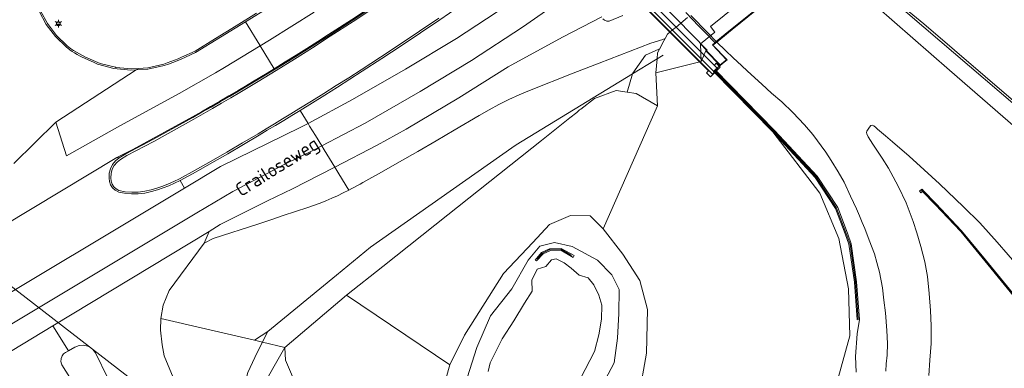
# Model space of a CAD drawing. Header units: metres. Extents: x 140853 to 145288, y 474558 to 480269.
# Tile 33 of 256: x 142341 to 142471, y 475458 to 475504. Entities that reach past the tile are written whole.
import ezdxf
from ezdxf.enums import TextEntityAlignment as Align

# ---------------------------------------------------------------- set-up
doc = ezdxf.new("R2010")
doc.units = ezdxf.units.M
doc.header["$MEASUREMENT"] = 0
for name, color, linetype, lineweight in [('B-WE-GR-GRAS-G', 60, 'Continuous', 13), ('B-WE-GR-GRAS_KRUIDENRIJK-G', 80, 'Continuous', 18), ('B-WE-GR-GROENVOORZIENING-G', 80, 'Continuous', 18), ('B-WE-GW-WATERGANG_INSTEEK-G', 90, 'Continuous', 18), ('B-WE-IE-TERREINAFSCHEIDING_KUNSTMATIG_HEKWERK-G', 20, 'IE-TERREINAFSCHEIDING-KUNSTMATIG', 18), ('B-WE-IE-TERREINAFSCHEIDING_KUNSTMATIG_MUUR-G', 90, 'IE-TERREINAFSCHEIDING-KUNSTMATIG-DICHT', 18), ('B-WE-KL-ET_LS_OV_LICHTMAST-S', 190, 'Continuous', 18), ('B-WE-KW-KUNSTWERK_BRUG-G', 170, 'Continuous', 18), ('B-WE-KW-KUNSTWERK_GELUIDSWERING_SCHERM-G', 170, 'Continuous', 18), ('B-WE-OG-BEBOUWING_STRAATNAAM-T18', 10, 'Continuous', 18), ('B-WE-OG-HULPLIJN-G', 50, 'Continuous', 18), ('B-WE-OG-WATER-G', 130, 'Continuous', 18), ('B-WE-VH-VERHARDING_ASFALT-G', 252, 'Continuous', 18), ('B-WE-VH-VERHARDING_BETON-G', 252, 'Continuous', 18), ('B-WE-VH-VERHARDING_BETONSTRAATSTEEN-G', 252, 'Continuous', 18), ('B-WE-VH-VERHARDING_GESLOTEN-G', 7, 'Continuous', 18), ('B-WE-VH-VERHARDING_OPEN-G', 252, 'Continuous', 18)]:
    doc.layers.add(name, color=color, linetype=linetype, lineweight=lineweight)
doc.styles.add('NLCS-ISO', font='txt')
doc.linetypes.add('IE-TERREINAFSCHEIDING-KUNSTMATIG', pattern='A,4,[82,NLCS.shx,S=0.75,R=90,X=0,Y=0],4,-2', length=10)
doc.linetypes.add('IE-TERREINAFSCHEIDING-KUNSTMATIG-DICHT', pattern='A,8,-1,[82,NLCS.shx,S=0.75,R=90,X=0,Y=0],-1', length=10)

# ---------------------------------------------------------------- blocks, each defined once
blk = doc.blocks.new('B-SIE-WEG_LICHTMAST-SO')
at = {"ltscale": 0.1}
for p, q in [((-1.1, 0.63), (-2.19, 1.27)), ((0, 1.27), (0, 2.53)), ((1.1, 0.63), (2.19, 1.27)), ((-1.1, -0.63), (-2.19, -1.27)), ((0, -1.27), (0, -2.53)), ((1.1, -0.63), (2.19, -1.27))]:
    blk.add_line(p, q, dxfattribs=at)
at = {"flags": 128}
for points in [[(-1.16, 0.5), (1.16, 0.5)], [(-1.16, -0.5), (1.16, -0.5)]]:
    blk.add_lwpolyline(points, dxfattribs=at)
at = {"ltscale": 0.1}
blk.add_circle((0, 0), 1.27, dxfattribs=at)
at = {"style": 'NLCS-ISO'}
blk.add_attdef('TYPE', text='', height=1.8, dxfattribs=at).set_placement((0, 2.53), align=Align.BOTTOM_CENTER)

msp = doc.modelspace()

# ---------------------------------------------------------------- linework, layer by layer
at = {"layer": 'B-WE-GR-GRAS-G', "ltscale": 0.2, "flags": 128}
for points in [[(142430.937, 475500.786), (142431, 475498.458), (142431.648, 475499.871), (142431.742, 475499.947), (142430.937, 475500.786)], [(142397.8, 475458.393), (142399.756, 475462.277), (142404.893, 475470.447), (142408.757, 475474.519), (142410.986, 475476.929), (142413.763, 475478.112), (142416.356, 475478.071), (142418.051, 475476.346), (142425.264, 475492.566), (142422.41, 475494.226), (142421.222, 475494.392), (142419.775, 475494.593), (142416.899, 475493.54), (142415.116, 475492.124), (142414.953, 475492.063), (142414.58, 475491.699), (142413.675, 475490.981), (142409.917, 475487.999), (142397.552, 475478.185), (142388.928, 475471.379), (142384.126, 475467.59), (142397.8, 475458.393)], [(142376.004, 475460.671), (142376.094, 475459.016), (142380.254, 475449.271), (142384.326, 475439.797), (142394.144, 475430.333), (142401.182, 475427.513), (142405.57, 475427.129), (142412.435, 475427.932), (142419.902, 475431.388), (142415.936, 475439.91), (142413.734, 475444.312), (142413.344, 475445.092), (142410.955, 475444.624), (142405.574, 475445.064), (142400.878, 475445.905), (142397.701, 475448.538), (142396.356, 475453.208), (142397.8, 475458.393), (142384.126, 475467.59), (142376.004, 475460.671)]]:
    msp.add_lwpolyline(points, close=True, dxfattribs=at)
for points in [[(142451.49, 475457.4), (142451.41, 475459.5), (142451.64, 475462.46), (142451.923, 475464.366), (142451.923, 475464.366), (142451.625, 475464.339), (142451.263, 475469.311), (142450.545, 475474.296), (142450.057, 475475.663), (142448.791, 475479.021), (142446.1, 475483.103), (142440.479, 475489.135), (142446.684, 475481.054), (142449.201, 475475.061), (142450.491, 475468.434), (142450.663, 475462.204), (142448.951, 475456.016)], [(142422.768, 475454.21), (142423.787, 475459.94), (142423.916, 475465.709), (142422.899, 475469.506), (142420.657, 475472.981), (142418.051, 475476.346), (142418.051, 475476.346), (142416.356, 475478.071), (142413.763, 475478.112), (142410.986, 475476.929), (142408.757, 475474.519), (142404.893, 475470.447), (142399.756, 475462.277), (142397.8, 475458.393), (142396.356, 475453.208)], [(142400.076, 475456.653), (142401.389, 475460.664), (142403.189, 475464.838), (142405.986, 475468.419), (142408.15, 475472.193), (142409.69, 475474.059), (142411.651, 475474.522), (142413.974, 475473.992), (142417.318, 475472.215), (142419.227, 475470.262), (142420.184, 475468.323), (142420.116, 475465.167), (142419.941, 475461.893), (142419.506, 475458.644), (142418.334, 475456.38)]]:
    msp.add_lwpolyline(points, dxfattribs=at)
at = {"layer": 'B-WE-GR-GRAS_KRUIDENRIJK-G', "ltscale": 0.2, "flags": 128}
for points in [[(142388.035, 475505.708), (142385.025, 475503.729), (142382, 475501.774), (142379.63, 475500.254), (142377.25, 475498.749), (142374.86, 475497.261), (142372.46, 475495.788), (142370.05, 475494.332), (142368.839, 475493.622), (142367.625, 475492.917), (142366.409, 475492.217), (142365.19, 475491.521), (142363.968, 475490.83), (142358.669, 475487.884), (142355.114, 475486.008), (142354.267, 475485.507), (142353.814, 475485.155), (142353.448, 475484.714), (142353.184, 475484.204), (142353.036, 475483.65), (142353.011, 475483.077), (142353.043, 475482.658), (142353.174, 475482.259), (142353.398, 475481.903), (142353.7, 475481.61), (142354.063, 475481.399), (142354.907, 475481.236), (142355.764, 475481.165), (142356.624, 475481.184), (142357.477, 475481.296), (142358.313, 475481.497), (142359.085, 475481.722), (142359.846, 475481.979), (142360.596, 475482.269), (142361.333, 475482.59), (142362.056, 475482.942), (142364.152, 475484.102), (142366.24, 475485.279), (142368.318, 475486.471), (142370.386, 475487.681), (142372.445, 475488.906), (142373.53, 475489.558), (142374.614, 475490.212), (142375.697, 475490.869), (142376.778, 475491.528), (142377.857, 475492.19), (142379.507, 475493.209), (142381.153, 475494.234), (142382.796, 475495.265), (142384.435, 475496.301), (142386.07, 475497.344), (142388.655, 475499.029), (142391.232, 475500.726), (142393.801, 475502.434), (142396.363, 475504.153)], [(142343.703, 475505.149), (142344.64, 475503.44), (142345.815, 475501.884), (142347.201, 475500.513), (142347.681, 475500.161), (142348.06, 475499.91), (142348.445, 475499.668), (142348.836, 475499.436), (142349.232, 475499.213), (142349.634, 475499), (142351.595, 475498.172), (142353.609, 475497.671), (142353.661, 475497.658), (142355.781, 475497.473), (142356.671, 475497.534), (142357.905, 475497.619), (142359.98, 475498.094), (142360.459, 475498.26), (142360.936, 475498.434), (142361.409, 475498.615), (142361.88, 475498.804), (142362.348, 475499), (142364.123, 475499.804), (142366.841, 475501.473), (142369.556, 475503.148), (142372.267, 475504.828)]]:
    msp.add_lwpolyline(points, dxfattribs=at)
for points in [[(142425.502, 475500.056), (142426.097, 475501.158), (142426.269, 475501.492), (142426.135, 475501.436), (142425.941, 475501.355), (142424.359, 475500.878), (142417.549, 475498.229), (142414.119, 475496.879), (142408.315, 475494.594), (142406.95, 475494.021), (142405.605, 475493.404), (142404.28, 475492.745), (142402.977, 475492.043), (142401.697, 475491.3), (142398.372, 475489.363), (142395.977, 475487.957), (142393.574, 475486.565), (142391.163, 475485.187), (142388.745, 475483.822), (142386.318, 475482.472), (142385.951, 475482.262), (142385.581, 475482.056), (142385.21, 475481.853), (142384.836, 475481.654), (142384.461, 475481.459), (142383.711, 475481.083), (142382.954, 475480.721), (142382.19, 475480.375), (142381.419, 475480.044), (142380.642, 475479.728), (142379.025, 475479.176), (142377.406, 475478.629), (142375.785, 475478.087), (142374.162, 475477.551), (142372.538, 475477.021), (142366.503, 475475.077), (142365.346, 475474.443), (142360.709, 475468.207), (142359.912, 475466.25), (142359.611, 475464.5), (142371.96, 475461.616), (142373.743, 475462.801), (142382.798, 475470.213), (142387.311, 475473.907), (142405.974, 475487.05), (142406.547, 475487.453), (142421.95, 475496.817), (142421.979, 475496.901), (142423.668, 475499.28), (142425.421, 475500.058), (142425.502, 475500.056)], [(142425.502, 475500.056), (142425.421, 475500.058), (142423.668, 475499.28), (142421.979, 475496.901), (142421.95, 475496.817), (142421.222, 475494.392), (142422.41, 475494.226), (142425.264, 475492.566), (142425.041, 475496.956), (142425.187, 475498.782), (142425.25, 475499.583), (142425.502, 475500.056)], [(142414.58, 475491.699), (142414.953, 475492.063), (142415.116, 475492.124), (142416.899, 475493.54), (142419.775, 475494.593), (142421.222, 475494.392), (142421.95, 475496.817), (142406.547, 475487.453), (142405.974, 475487.05), (142387.311, 475473.907), (142382.798, 475470.213), (142373.743, 475462.801), (142371.96, 475461.616), (142373.02, 475461.368), (142376.004, 475460.671), (142384.126, 475467.59), (142388.928, 475471.379), (142397.552, 475478.185), (142409.917, 475487.999), (142413.675, 475490.981), (142414.58, 475491.699)]]:
    msp.add_lwpolyline(points, close=True, dxfattribs=at)
at = {"layer": 'B-WE-GR-GROENVOORZIENING-G', "ltscale": 0.2, "flags": 128}
for points in [[(142455.404, 475457.564), (142455.488, 475458.53), (142455.594, 475459.654), (142455.634, 475461.197), (142455.55, 475462.93), (142455.38, 475465.249), (142455.164, 475466.931), (142454.963, 475468.546), (142454.593, 475470.609), (142454.25, 475471.885), (142453.924, 475473.034), (142453.243, 475474.834), (142452.629, 475476.376), (142452.277, 475477.198), (142451.938, 475478.037), (142451.528, 475478.968), (142450.739, 475480.648), (142449.9, 475482.51), (142449.127, 475483.877), (142448.211, 475485.387), (142447.481, 475486.478), (142445.771, 475488.808), (142444.665, 475490.065), (142443.127, 475491.712), (142441.672, 475493.114), (142440.301, 475494.274), (142439.032, 475495.446), (142437.141, 475497.162), (142436.339, 475497.931), (142435.249, 475498.934), (142434.213, 475499.892), (142433.067, 475501.016), (142432.576, 475500.62), (142434.436, 475498.664), (142433.808, 475498.152), (142433.518, 475497.922), (142432.868, 475497.329), (142440.696, 475489.342), (142446.337, 475483.289), (142449.059, 475479.158), (142450.338, 475475.769), (142450.836, 475474.373), (142451.56, 475469.348), (142451.923, 475464.366), (142451.64, 475462.46), (142451.41, 475459.5), (142451.49, 475457.4)], [(142448.951, 475456.016), (142450.663, 475462.204), (142450.491, 475468.434), (142449.201, 475475.061), (142446.684, 475481.054), (142440.479, 475489.135), (142432.643, 475497.13), (142432.868, 475497.329), (142433.518, 475497.922), (142433.518, 475497.922), (142431.648, 475499.871), (142431, 475498.458), (142425.041, 475496.956), (142425.264, 475492.566), (142418.051, 475476.346), (142420.657, 475472.981), (142422.899, 475469.506), (142423.916, 475465.709), (142423.787, 475459.94), (142422.768, 475454.21)], [(142473.049, 475471.22), (142470.148, 475474.562), (142467.87, 475477.134), (142465.672, 475479.259), (142462.53, 475482.265), (142460.505, 475484.124), (142458.529, 475485.953), (142456.3, 475487.839), (142455.362, 475488.621), (142454.342, 475489.512), (142454.118, 475489.722), (142453.832, 475489.941), (142453.619, 475490.021), (142453.435, 475489.968), (142453.259, 475489.76), (142453.071, 475489.493), (142452.917, 475489.229), (142452.87, 475489.058), (142452.922, 475488.874), (142453.085, 475488.491), (142453.727, 475487.509), (142454.925, 475485.689), (142455.777, 475484.361), (142456.382, 475483.23), (142457.097, 475481.899), (142458.114, 475479.776), (142459.035, 475477.328), (142459.532, 475475.804), (142460.058, 475474.02), (142460.566, 475471.966), (142460.946, 475470.038), (142461.138, 475467.796), (142461.325, 475465.56), (142461.437, 475463.545), (142461.409, 475461.201), (142461.229, 475459.011), (142461.107, 475456.957)], [(142473.243, 475466.359), (142468.49, 475472.134), (142465.328, 475475.994), (142461.937, 475479.572), (142460.26, 475481.267), (142460.048, 475481.117), (142459.885, 475481.348), (142460.228, 475481.59), (142460.391, 475481.359), (142460.383, 475481.354), (142462.045, 475479.676), (142465.44, 475476.094), (142468.606, 475472.23), (142473.359, 475466.455)], [(142372.582, 475454.706), (142376.004, 475460.671), (142373.02, 475461.368), (142371.96, 475461.616), (142359.611, 475464.5), (142359.557, 475462.966), (142359.779, 475461.009), (142360.06, 475459.576), (142360.574, 475458.273), (142361.129, 475456.947)]]:
    msp.add_lwpolyline(points, dxfattribs=at)
msp.add_lwpolyline([(142376.004, 475460.671), (142372.582, 475454.706), (142371.778, 475447.443), (142372.446, 475442.978), (142375.82, 475437.74), (142382.149, 475429.796), (142390.689, 475423.953), (142398.325, 475420.519), (142406.589, 475419.624), (142415.181, 475420.802), (142423.422, 475423.54), (142419.902, 475431.388), (142412.435, 475427.932), (142405.57, 475427.129), (142401.182, 475427.513), (142394.144, 475430.333), (142384.326, 475439.797), (142380.254, 475449.271), (142376.094, 475459.016), (142376.004, 475460.671)], close=True, dxfattribs=at)
at = {"layer": 'B-WE-GW-WATERGANG_INSTEEK-G', "ltscale": 0.2, "flags": 128}
for points in [[(142418.334, 475456.38), (142419.506, 475458.644), (142419.941, 475461.893), (142420.116, 475465.167), (142420.184, 475468.323), (142419.227, 475470.262), (142417.318, 475472.215), (142413.974, 475473.992), (142411.651, 475474.522), (142409.69, 475474.059), (142408.15, 475472.193), (142405.986, 475468.419), (142403.189, 475464.838), (142401.389, 475460.664), (142400.076, 475456.653)], [(142402.845, 475457.493), (142403.142, 475458.636), (142404.737, 475461.807), (142406.272, 475464.183), (142407.684, 475466.539), (142408.679, 475468.09), (142408.652, 475469.56), (142409.347, 475471.009), (142410.495, 475471.352), (142411.254, 475472.245), (142411.832, 475472.397), (142412.911, 475471.864), (142413.82, 475471.135), (142414.872, 475470.24), (142416.077, 475469.859), (142416.84, 475468.962), (142417.488, 475467.6), (142417.892, 475466.262), (142417.84, 475464.43), (142417.494, 475462.35), (142416.939, 475460.121), (142415.05, 475456.582)]]:
    msp.add_lwpolyline(points, dxfattribs=at)
msp.add_lwpolyline([(142414.222, 475472.803), (142414.091, 475472.574), (142412.475, 475473.504), (142411.083, 475473.486), (142410.132, 475473.05), (142409.268, 475472.093), (142409.069, 475472.221), (142409.931, 475473.218), (142410.96, 475473.721), (142412.497, 475473.762), (142414.222, 475472.803)], close=True, dxfattribs=at)
at = {"layer": 'B-WE-IE-TERREINAFSCHEIDING_KUNSTMATIG_HEKWERK-G', "ltscale": 0.2, "flags": 128}
for points in [[(142421.95, 475496.817), (142426.004, 475499.282)], [(142373.743, 475462.801), (142382.798, 475470.213), (142387.311, 475473.907), (142405.974, 475487.05), (142406.547, 475487.453), (142421.95, 475496.817)], [(142370.4, 475442.588), (142370.335, 475443.352), (142370.15, 475445.523), (142369.908, 475448.498), (142369.903, 475451.504), (142370.294, 475454.485), (142371.11, 475457.383), (142372.322, 475459.999), (142373.743, 475462.801)]]:
    msp.add_lwpolyline(points, dxfattribs=at)
at = {"layer": 'B-WE-IE-TERREINAFSCHEIDING_KUNSTMATIG_MUUR-G', "ltscale": 0.2, "flags": 128}
for points in [[(142433.232, 475497.468), (142413.76, 475516.919), (142412.718, 475517.895), (142392.227, 475536.241), (142391.554, 475535.523), (142412.046, 475517.186), (142413.014, 475516.257), (142432.505, 475496.747), (142433.232, 475497.468)], [(142450.338, 475475.769), (142449.059, 475479.158), (142446.337, 475483.289), (142440.696, 475489.342), (142432.868, 475497.329), (142432.643, 475497.13), (142440.479, 475489.135), (142446.1, 475483.103), (142448.791, 475479.021), (142450.057, 475475.663), (142450.545, 475474.296), (142451.263, 475469.311), (142451.625, 475464.339), (142451.923, 475464.366), (142451.56, 475469.348), (142450.836, 475474.373), (142450.338, 475475.769)], [(142460.383, 475481.354), (142460.254, 475481.486), (142460.147, 475481.38), (142460.26, 475481.267), (142461.937, 475479.572), (142465.328, 475475.994), (142468.49, 475472.134), (142473.243, 475466.359), (142476.423, 475462.518), (142479.764, 475458.641), (142483.082, 475455.387), (142490.829, 475448.507), (142498.291, 475441.888), (142505.967, 475435.078), (142506.067, 475435.189), (142498.391, 475442), (142490.928, 475448.619), (142483.184, 475455.497), (142479.874, 475458.744), (142476.537, 475462.615), (142473.359, 475466.455), (142468.606, 475472.23), (142465.44, 475476.094), (142462.045, 475479.676), (142460.383, 475481.354)], [(142412.497, 475473.762), (142410.96, 475473.721), (142409.931, 475473.218), (142409.069, 475472.221), (142409.268, 475472.093), (142410.132, 475473.05), (142411.083, 475473.486), (142412.475, 475473.504), (142414.091, 475472.574), (142414.222, 475472.803), (142412.497, 475473.762)]]:
    msp.add_lwpolyline(points, close=True, dxfattribs=at)
msp.add_lwpolyline([(142409.361, 475472.39), (142410.056, 475473.136), (142411.018, 475473.597), (142412.463, 475473.642), (142413.895, 475472.837)], dxfattribs=at)
at = {"layer": 'B-WE-KW-KUNSTWERK_BRUG-G', "ltscale": 0.2, "flags": 128}
msp.add_lwpolyline([(142392.784, 475535.774), (142393.042, 475536.038), (142392.827, 475536.219), (142392.467, 475536.52), (142391.255, 475535.246), (142391.813, 475534.745), (142392.053, 475534.991), (142412.023, 475517.146), (142412.995, 475516.228), (142431.986, 475497.222), (142431.74, 475496.959), (142432.24, 475496.427), (142433.507, 475497.693), (142433.007, 475498.225), (142432.761, 475497.962), (142432.747, 475497.977), (142413.77, 475516.968), (142412.798, 475517.886), (142392.784, 475535.774)], close=True, dxfattribs=at)
for points in [[(142456.159, 475522.366), (142432.237, 475503.057), (142432.836, 475502.313), (142430.937, 475500.786), (142431.742, 475499.947), (142431.648, 475499.871), (142433.518, 475497.922), (142433.808, 475498.152), (142434.436, 475498.664), (142432.576, 475500.62), (142433.067, 475501.016), (142434.649, 475502.293), (142435.093, 475502.651), (142438.324, 475505.256)], [(142423.778, 475508.188), (142431.815, 475499.944), (142431.721, 475499.866), (142433.521, 475497.99), (142434.367, 475498.666), (142432.503, 475500.625), (142432.503, 475500.625), (142433.59, 475501.502), (142446.643, 475512.028)]]:
    msp.add_lwpolyline(points, dxfattribs=at)
at = {"layer": 'B-WE-KW-KUNSTWERK_GELUIDSWERING_SCHERM-G', "ltscale": 0.2, "flags": 128}
for points in [[(142391.848, 475535.792), (142392.342, 475535.349), (142411.007, 475518.7), (142414.667, 475515.22), (142432.335, 475497.489), (142432.766, 475497.041)], [(142432.782, 475497.202), (142440.588, 475489.239), (142446.219, 475483.196), (142448.925, 475479.09), (142450.198, 475475.716)], [(142505.808, 475435.316), (142498.341, 475441.944), (142490.879, 475448.563), (142483.133, 475455.442), (142479.819, 475458.693), (142476.48, 475462.566), (142473.301, 475466.407), (142468.548, 475472.182), (142465.384, 475476.044), (142461.991, 475479.624), (142461.92, 475479.695), (142460.235, 475481.397)], [(142450.198, 475475.716), (142450.69, 475474.334), (142451.411, 475469.33), (142451.768, 475464.443)]]:
    msp.add_lwpolyline(points, dxfattribs=at)
at = {"layer": 'B-WE-OG-HULPLIJN-G'}
msp.add_lwpolyline([(141484.938, 478467.493), (142922.898, 478740.923), (143043.789, 479141.528), (143928.198, 479351.369), (144042.725, 479840.999), (144698.079, 479872.794), (144672.627, 478988.916), (144742.617, 478639.181), (145060.75, 478225.858), (145035.298, 477659.922), (145054.388, 476896.862), (144768.066, 476833.275), (144755.342, 477825.251), (143616.428, 477755.303), (142541.14, 475313.514), (141510.39, 476108.367), (141014.104, 476776.044), (140988.652, 477462.798), (141421.313, 477755.303), (141484.938, 478467.493)], close=True, dxfattribs=at)
at = {"layer": 'B-WE-OG-WATER-G', "ltscale": 0.2, "flags": 128}
msp.add_lwpolyline([(142415.05, 475456.582), (142416.939, 475460.121), (142417.494, 475462.35), (142417.84, 475464.43), (142417.892, 475466.262), (142417.488, 475467.6), (142416.84, 475468.962), (142416.077, 475469.859), (142414.872, 475470.24), (142413.82, 475471.135), (142412.911, 475471.864), (142411.832, 475472.397), (142411.254, 475472.245), (142410.495, 475471.352), (142409.347, 475471.009), (142408.652, 475469.56), (142408.679, 475468.09), (142407.684, 475466.539), (142406.272, 475464.183), (142404.737, 475461.807), (142403.142, 475458.636), (142402.845, 475457.493)], dxfattribs=at)
at = {"layer": 'B-WE-VH-VERHARDING_ASFALT-G', "ltscale": 0.2, "flags": 128}
for points in [[(142405.347, 475505.815), (142398.684, 475501.486), (142391.935, 475497.411), (142384.923, 475493.409), (142379.055, 475490.241), (142379.26, 475489.907), (142380.03, 475488.656), (142380.865, 475487.3), (142386.615, 475490.3), (142386.615, 475490.3), (142393.864, 475494.48), (142400.679, 475498.576), (142407.389, 475502.958), (142417.232, 475509.858)], [(142417.232, 475509.858), (142407.389, 475502.958), (142400.679, 475498.576), (142393.864, 475494.48), (142386.615, 475490.3), (142380.865, 475487.3), (142381.189, 475486.773), (142382.602, 475484.478), (142388.21, 475487.379), (142392.02, 475489.495), (142399.005, 475493.623), (142405.514, 475497.75), (142412.678, 475501.635), (142417.867, 475504.345)], [(142377.781, 475508.031), (142370.998, 475503.815), (142370.785, 475503.683), (142372.672, 475500.616), (142372.735, 475500.514), (142373.957, 475501.258), (142379.856, 475504.969)], [(142379.856, 475504.969), (142373.957, 475501.258), (142372.735, 475500.514), (142374.593, 475497.494), (142376.033, 475498.384), (142377.471, 475499.278), (142378.905, 475500.177), (142380.336, 475501.081), (142381.764, 475501.99), (142384.799, 475503.941), (142387.816, 475505.918)], [(142399.038, 475505.697), (142396.491, 475503.957), (142393.933, 475502.232), (142391.366, 475500.521), (142388.789, 475498.826), (142386.202, 475497.145), (142384.572, 475496.091), (142382.936, 475495.046), (142381.294, 475494.009), (142379.648, 475492.981), (142377.996, 475491.961), (142379.055, 475490.241), (142384.923, 475493.409), (142391.935, 475497.411), (142398.684, 475501.486), (142405.347, 475505.815)], [(142417.867, 475504.345), (142412.678, 475501.635), (142405.514, 475497.75), (142399.005, 475493.623), (142392.02, 475489.495), (142388.21, 475487.379), (142382.602, 475484.478), (142383.137, 475483.609), (142384.461, 475481.459), (142384.836, 475481.654), (142385.21, 475481.853), (142385.581, 475482.056), (142385.951, 475482.262), (142386.318, 475482.472), (142388.745, 475483.822), (142391.163, 475485.187), (142393.574, 475486.565), (142395.977, 475487.957), (142398.372, 475489.363), (142401.697, 475491.3), (142402.977, 475492.043), (142404.28, 475492.745), (142405.605, 475493.404), (142406.95, 475494.021), (142408.315, 475494.594), (142414.119, 475496.879), (142417.549, 475498.229), (142424.359, 475500.878), (142425.941, 475501.355), (142426.135, 475501.436), (142426.269, 475501.492), (142426.572, 475502.059), (142426.915, 475502.342), (142427.236, 475502.607), (142427.703, 475502.992), (142429.21, 475504.236)], [(142420.675, 475504.501), (142418.838, 475503.748), (142418.538, 475503.78), (142418.261, 475503.899), (142418.031, 475504.093)], [(142331.359, 475472.274), (142353.794, 475485.765), (142355.886, 475486.837), (142355.886, 475486.837), (142363.766, 475491.112), (142364.975, 475491.813), (142366.185, 475492.512), (142367.396, 475493.209), (142368.608, 475493.904), (142369.822, 475494.597), (142370.779, 475495.172), (142371.734, 475495.75), (142372.688, 475496.329), (142373.641, 475496.911), (142374.593, 475497.494), (142372.735, 475500.514), (142368.019, 475497.641), (142366.806, 475496.942), (142362.04, 475494.2), (142354.199, 475489.946), (142347.124, 475485.999), (142345.742, 475490.407), (142340.177, 475484.96)], [(142333.095, 475463.981), (142362.733, 475481.722), (142362.145, 475482.704), (142361.411, 475482.357), (142360.665, 475482.038), (142359.907, 475481.747), (142359.139, 475481.484), (142358.362, 475481.25), (142357.488, 475481.062), (142356.599, 475480.963), (142355.705, 475480.954), (142354.815, 475481.035), (142354.815, 475481.035), (142354.04, 475481.185), (142353.545, 475481.446), (142353.216, 475481.769), (142352.968, 475482.157), (142352.813, 475482.591), (142352.758, 475483.048), (142352.784, 475483.673), (142352.942, 475484.278), (142353.224, 475484.837), (142353.618, 475485.323), (142354.105, 475485.715), (142353.794, 475485.765), (142331.359, 475472.274)]]:
    msp.add_lwpolyline(points, dxfattribs=at)
for points in [[(142347.124, 475485.999), (142354.199, 475489.946), (142362.04, 475494.2), (142366.806, 475496.942), (142368.019, 475497.641), (142372.735, 475500.514), (142372.672, 475500.616), (142370.785, 475503.683), (142367.492, 475501.655), (142364.194, 475499.634), (142362.849, 475499), (142362.296, 475498.76), (142361.738, 475498.531), (142361.177, 475498.312), (142360.611, 475498.103), (142360.042, 475497.904), (142357.862, 475497.411), (142356.341, 475497.319), (142345.742, 475490.407), (142347.124, 475485.999)], [(142379.055, 475490.241), (142377.996, 475491.961), (142376.918, 475491.303), (142375.839, 475490.648), (142374.757, 475489.997), (142373.673, 475489.35), (142372.587, 475488.706), (142370.517, 475487.474), (142368.437, 475486.258), (142366.349, 475485.058), (142364.251, 475483.873), (142362.145, 475482.704), (142362.733, 475481.722), (142367.475, 475484.561), (142378.025, 475489.71), (142379.055, 475490.241)], [(142353.131, 475471.725), (142364.36, 475478.446), (142369.102, 475481.284), (142375.99, 475484.894), (142379.761, 475486.72), (142380.865, 475487.3), (142380.03, 475488.656), (142379.26, 475489.907), (142379.055, 475490.241), (142378.025, 475489.71), (142367.475, 475484.561), (142362.733, 475481.722), (142333.095, 475463.981), (142330.879, 475462.526), (142332.825, 475459.57), (142353.131, 475471.725)], [(142365.977, 475475.972), (142367.458, 475476.925), (142370.104, 475478.248), (142373.689, 475480.02), (142376.983, 475481.608), (142380.608, 475483.473), (142382.602, 475484.478), (142381.189, 475486.773), (142380.865, 475487.3), (142379.761, 475486.72), (142375.99, 475484.894), (142369.102, 475481.284), (142364.36, 475478.446), (142353.131, 475471.725), (142332.825, 475459.57), (142333.038, 475459.25), (142334.517, 475457.034), (142345.311, 475463.532), (142365.977, 475475.972)], [(142382.602, 475484.478), (142380.608, 475483.473), (142376.983, 475481.608), (142373.689, 475480.02), (142370.104, 475478.248), (142367.458, 475476.925), (142365.977, 475475.972), (142365.346, 475474.443), (142366.503, 475475.077), (142372.538, 475477.021), (142374.162, 475477.551), (142375.785, 475478.087), (142377.406, 475478.629), (142379.025, 475479.176), (142380.642, 475479.728), (142381.419, 475480.044), (142382.19, 475480.375), (142382.954, 475480.721), (142383.711, 475481.083), (142384.461, 475481.459), (142383.137, 475483.609), (142382.602, 475484.478)]]:
    msp.add_lwpolyline(points, close=True, dxfattribs=at)
at = {"layer": 'B-WE-VH-VERHARDING_BETON-G', "ltscale": 0.2, "flags": 128}
for points in [[(142372.267, 475504.828), (142369.556, 475503.148), (142366.841, 475501.473), (142364.123, 475499.804), (142362.348, 475499), (142361.88, 475498.804), (142361.409, 475498.615), (142360.936, 475498.434), (142360.459, 475498.26), (142359.98, 475498.094), (142357.905, 475497.619), (142356.671, 475497.534), (142356.341, 475497.319), (142357.862, 475497.411), (142360.042, 475497.904), (142360.611, 475498.103), (142361.177, 475498.312), (142361.738, 475498.531), (142362.296, 475498.76), (142362.849, 475499), (142364.194, 475499.634), (142367.492, 475501.655), (142370.785, 475503.683), (142370.998, 475503.815), (142377.781, 475508.031)], [(142387.886, 475505.824), (142384.868, 475503.843), (142381.832, 475501.891), (142379.465, 475500.379), (142377.086, 475498.887), (142374.695, 475497.414), (142372.292, 475495.96), (142369.877, 475494.526), (142368.669, 475493.823), (142367.459, 475493.122), (142366.248, 475492.424), (142365.036, 475491.728), (142363.822, 475491.035), (142358.523, 475488.129), (142354.972, 475486.236), (142354.105, 475485.715), (142353.618, 475485.323), (142353.224, 475484.837), (142352.942, 475484.278), (142352.784, 475483.673), (142352.758, 475483.048), (142352.813, 475482.591), (142352.968, 475482.157), (142353.216, 475481.769), (142353.545, 475481.446), (142354.04, 475481.185), (142354.815, 475481.035), (142355.705, 475480.954), (142356.599, 475480.963), (142357.488, 475481.062), (142358.362, 475481.25), (142358.362, 475481.25), (142359.139, 475481.484), (142359.907, 475481.747), (142360.665, 475482.038), (142361.411, 475482.357), (142362.145, 475482.704), (142364.251, 475483.873), (142366.349, 475485.058), (142368.437, 475486.258), (142370.517, 475487.474), (142372.587, 475488.706), (142373.673, 475489.35), (142374.757, 475489.997), (142375.839, 475490.648), (142376.918, 475491.303), (142377.996, 475491.961), (142379.648, 475492.981), (142381.294, 475494.009), (142382.936, 475495.046), (142384.572, 475496.091), (142386.202, 475497.145), (142388.789, 475498.826), (142391.366, 475500.521), (142393.933, 475502.232), (142396.491, 475503.957), (142399.038, 475505.697)], [(142396.363, 475504.153), (142393.801, 475502.434), (142391.232, 475500.726), (142388.655, 475499.029), (142386.07, 475497.344), (142384.435, 475496.301), (142382.796, 475495.265), (142381.153, 475494.234), (142379.507, 475493.209), (142377.857, 475492.19), (142376.778, 475491.528), (142375.697, 475490.869), (142374.614, 475490.212), (142373.53, 475489.558), (142372.445, 475488.906), (142370.386, 475487.681), (142368.318, 475486.471), (142366.24, 475485.279), (142364.152, 475484.102), (142362.056, 475482.942), (142361.333, 475482.59), (142360.596, 475482.269), (142359.846, 475481.979), (142359.085, 475481.722), (142358.313, 475481.497), (142357.477, 475481.296), (142356.624, 475481.184), (142355.764, 475481.165), (142354.907, 475481.236), (142354.063, 475481.399), (142353.7, 475481.61), (142353.398, 475481.903), (142353.174, 475482.259), (142353.043, 475482.658), (142353.011, 475483.077), (142353.036, 475483.65), (142353.184, 475484.204), (142353.448, 475484.714), (142353.814, 475485.155), (142354.267, 475485.507), (142355.114, 475486.008), (142358.669, 475487.884), (142363.968, 475490.83), (142365.19, 475491.521), (142366.409, 475492.217), (142367.625, 475492.917), (142368.839, 475493.622), (142370.05, 475494.332), (142372.46, 475495.788), (142374.86, 475497.261), (142377.25, 475498.749), (142379.63, 475500.254), (142382, 475501.774), (142385.025, 475503.729), (142388.035, 475505.708)], [(142343.511, 475505.087), (142344.465, 475503.342), (142345.662, 475501.754), (142347.077, 475500.356), (142347.563, 475500), (142347.882, 475499.783), (142348.206, 475499.574), (142348.536, 475499.374), (142348.87, 475499.183), (142349.21, 475499), (142350.69, 475498.332), (142351.247, 475498.08), (142353.406, 475497.5), (142355.63, 475497.275), (142356.341, 475497.319), (142356.671, 475497.534), (142355.781, 475497.473), (142353.661, 475497.658), (142353.661, 475497.658), (142353.609, 475497.671), (142351.595, 475498.172), (142349.634, 475499), (142349.232, 475499.213), (142348.836, 475499.436), (142348.445, 475499.668), (142348.06, 475499.91), (142347.681, 475500.161), (142347.201, 475500.513), (142345.815, 475501.884), (142344.64, 475503.44), (142343.703, 475505.149)], [(142418.031, 475504.093), (142418.261, 475503.899), (142418.538, 475503.78), (142418.838, 475503.748), (142420.675, 475504.501)]]:
    msp.add_lwpolyline(points, dxfattribs=at)
at = {"layer": 'B-WE-VH-VERHARDING_BETONSTRAATSTEEN-G', "ltscale": 0.2, "flags": 128}
msp.add_lwpolyline([(142387.816, 475505.918), (142384.799, 475503.941), (142381.764, 475501.99), (142380.336, 475501.081), (142378.905, 475500.177), (142377.471, 475499.278), (142376.033, 475498.384), (142374.593, 475497.494), (142373.641, 475496.911), (142372.688, 475496.329), (142371.734, 475495.75), (142370.779, 475495.172), (142369.822, 475494.597), (142368.608, 475493.904), (142367.396, 475493.209), (142366.185, 475492.512), (142364.975, 475491.813), (142363.766, 475491.112), (142355.886, 475486.837), (142353.794, 475485.765), (142354.105, 475485.715), (142354.972, 475486.236), (142358.523, 475488.129), (142358.523, 475488.129), (142363.822, 475491.035), (142365.036, 475491.728), (142366.248, 475492.424), (142367.459, 475493.122), (142368.669, 475493.823), (142369.877, 475494.526), (142372.292, 475495.96), (142374.695, 475497.414), (142377.086, 475498.887), (142379.465, 475500.379), (142381.832, 475501.891), (142384.868, 475503.843), (142387.886, 475505.824)], dxfattribs=at)
at = {"layer": 'B-WE-VH-VERHARDING_GESLOTEN-G', "ltscale": 0.2, "flags": 128}
for points in [[(142471.695, 475509.347), (142468.328, 475512.2), (142464.63, 475515.324), (142461.988, 475517.528), (142460.487, 475518.717), (142458.979, 475520.032), (142458.458, 475520.517), (142458.2, 475520.825), (142458.129, 475520.916), (142457.933, 475521.088), (142456.734, 475520.115), (142455.183, 475518.856), (142452.379, 475516.578), (142449.716, 475514.415), (142448.377, 475513.334), (142460.453, 475503.434), (142476.665, 475489.504)], [(142483.963, 475479.839), (142463.849, 475497.301), (142446.866, 475512.141)], [(142340.177, 475484.96), (142345.742, 475490.407), (142356.341, 475497.319), (142355.63, 475497.275), (142353.406, 475497.5), (142351.247, 475498.08), (142350.69, 475498.332), (142349.21, 475499), (142348.87, 475499.183), (142348.536, 475499.374), (142348.206, 475499.574), (142347.882, 475499.783), (142347.563, 475500), (142347.077, 475500.356), (142345.662, 475501.754), (142344.465, 475503.342), (142343.511, 475505.087)], [(142429, 475504.93), (142430.72, 475503.11), (142431.63, 475502.2), (142432.817, 475500.944), (142432.996, 475501.089), (142431.888, 475502.224), (142429.642, 475504.532)], [(142429.642, 475504.532), (142431.888, 475502.224), (142432.996, 475501.089), (142434.879, 475502.606), (142438.203, 475505.286)], [(142438.324, 475505.256), (142435.093, 475502.651), (142434.649, 475502.293), (142433.067, 475501.016), (142434.213, 475499.892), (142435.249, 475498.934), (142436.339, 475497.931), (142437.141, 475497.162), (142439.032, 475495.446), (142440.301, 475494.274), (142441.672, 475493.114), (142443.127, 475491.712), (142444.665, 475490.065), (142445.771, 475488.808), (142447.481, 475486.478), (142448.211, 475485.387), (142449.127, 475483.877), (142449.9, 475482.51), (142450.739, 475480.648), (142451.528, 475478.968), (142451.938, 475478.037), (142452.277, 475477.198), (142452.629, 475476.376), (142453.243, 475474.834), (142453.924, 475473.034), (142454.25, 475471.885), (142454.593, 475470.609), (142454.963, 475468.546), (142455.164, 475466.931), (142455.38, 475465.249), (142455.55, 475462.93), (142455.634, 475461.197), (142455.594, 475459.654), (142455.488, 475458.53), (142455.404, 475457.564)], [(142461.107, 475456.957), (142461.229, 475459.011), (142461.409, 475461.201), (142461.437, 475463.545), (142461.325, 475465.56), (142461.138, 475467.796), (142460.946, 475470.038), (142460.566, 475471.966), (142460.058, 475474.02), (142459.532, 475475.804), (142459.035, 475477.328), (142458.114, 475479.776), (142457.097, 475481.899), (142456.382, 475483.23), (142455.777, 475484.361), (142454.925, 475485.689), (142453.727, 475487.509), (142453.085, 475488.491), (142452.922, 475488.874), (142452.87, 475489.058), (142452.917, 475489.229), (142453.071, 475489.493), (142453.259, 475489.76), (142453.435, 475489.968), (142453.619, 475490.021), (142453.832, 475489.941), (142454.118, 475489.722), (142454.342, 475489.512), (142455.362, 475488.621), (142456.3, 475487.839), (142458.529, 475485.953), (142460.505, 475484.124), (142462.53, 475482.265), (142465.672, 475479.259), (142467.87, 475477.134), (142470.148, 475474.562), (142473.049, 475471.22)], [(142361.129, 475456.947), (142360.574, 475458.273), (142360.06, 475459.576), (142359.779, 475461.009), (142359.557, 475462.966), (142359.611, 475464.5), (142359.912, 475466.25), (142360.709, 475468.207), (142365.346, 475474.443), (142365.977, 475475.972), (142345.311, 475463.532), (142347.387, 475460.227), (142348.226, 475460.698), (142348.813, 475460.921), (142349.384, 475460.963), (142349.941, 475460.837), (142350.342, 475460.63), (142350.616, 475460.384), (142350.972, 475459.942), (142352.612, 475456.628)], [(142347.578, 475456.707), (142346.511, 475458.394), (142346.415, 475458.642), (142346.379, 475458.873), (142346.41, 475459.149), (142346.429, 475459.209), (142346.501, 475459.433), (142346.565, 475459.574), (142346.648, 475459.704), (142346.748, 475459.821), (142346.865, 475459.922), (142346.994, 475460.006), (142347.387, 475460.227), (142345.311, 475463.532), (142334.517, 475457.034)]]:
    msp.add_lwpolyline(points, dxfattribs=at)
for points in [[(142448.377, 475513.334), (142460.45, 475502.96), (142476.424, 475489.31), (142490.02, 475477.596), (142499.31, 475469.549), (142502.736, 475466.61), (142506.007, 475463.743), (142508.247, 475461.783), (142512.978, 475457.605), (142517.264, 475453.826), (142520.33, 475451.097), (142520.541, 475451.332), (142516.595, 475454.886), (142514.665, 475456.574), (142510.448, 475460.266), (142506.675, 475463.536), (142503.32, 475466.499), (142499.579, 475469.766), (142493.155, 475475.373), (142476.665, 475489.504), (142460.453, 475503.434), (142448.377, 475513.334)], [(142460.383, 475481.354), (142460.391, 475481.359), (142460.228, 475481.59), (142459.885, 475481.348), (142460.048, 475481.117), (142460.26, 475481.267), (142460.147, 475481.38), (142460.254, 475481.486), (142460.383, 475481.354)]]:
    msp.add_lwpolyline(points, close=True, dxfattribs=at)
at = {"layer": 'B-WE-VH-VERHARDING_OPEN-G', "ltscale": 0.2, "flags": 128}
msp.add_lwpolyline([(142429.21, 475504.236), (142427.703, 475502.992), (142427.236, 475502.607), (142426.915, 475502.342), (142426.572, 475502.059), (142426.269, 475501.492), (142426.097, 475501.158), (142425.502, 475500.056), (142425.25, 475499.583), (142425.187, 475498.782), (142425.041, 475496.956), (142431, 475498.458), (142430.937, 475500.786), (142432.836, 475502.313), (142432.237, 475503.057), (142456.159, 475522.366)], dxfattribs=at)
msp.add_lwpolyline([(142520.33, 475451.097), (142517.264, 475453.826), (142512.978, 475457.605), (142508.247, 475461.783), (142506.007, 475463.743), (142502.736, 475466.61), (142499.31, 475469.549), (142490.02, 475477.596), (142476.424, 475489.31), (142460.45, 475502.96), (142448.377, 475513.334), (142446.866, 475512.141), (142463.849, 475497.301), (142483.963, 475479.839), (142497.285, 475468.241), (142501.13, 475464.916), (142506.198, 475460.432), (142513.144, 475454.365), (142518.706, 475449.285), (142520.33, 475451.097)], close=True, dxfattribs=at)

# ---------------------------------------------------------------- block references
at = {"layer": 'B-WE-KL-ET_LS_OV_LICHTMAST-S', "xscale": 0.2, "yscale": 0.2, "zscale": 0.2}
msp.add_blockref('B-SIE-WEG_LICHTMAST-SO', (142346.056, 475503.448), dxfattribs=at)

# ---------------------------------------------------------------- texts
at = {"layer": 'B-WE-OG-BEBOUWING_STRAATNAAM-T18', "style": 'NLCS-ISO'}
msp.add_text('Crailoseweg', height=1.8, rotation=32, dxfattribs=at).set_placement((142374.968, 475484.574), align=Align.MIDDLE_CENTER)

doc.saveas('drawing.dxf')
